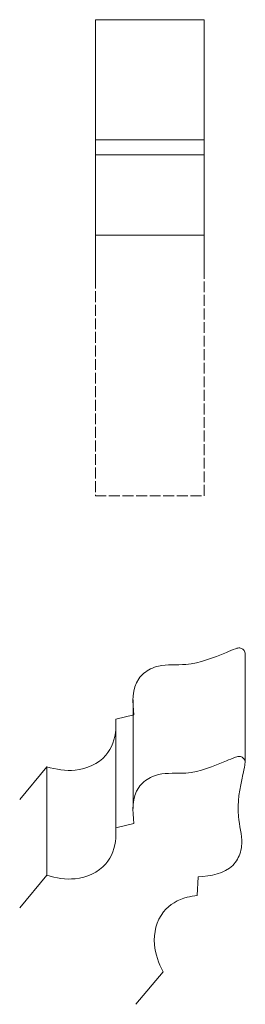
# Model space of a CAD drawing. Header units: millimetres. Extents: x -37887 to 94344, y -69777 to 116976.
# Tile 21 of 205: x 7687 to 7811, y 18983 to 19527. Entities that reach past the tile are written whole.
import ezdxf

# ---------------------------------------------------------------- set-up
doc = ezdxf.new("R2010")
doc.units = ezdxf.units.MM
doc.linetypes.add('ACAD_ISO02W100', pattern=[15, 12, -3])
doc.layers.add('01_inwentaryzacja', color=8, linetype='Continuous', lineweight=9)

msp = doc.modelspace()

# ---------------------------------------------------------------- linework, layer by layer
at = {"layer": '01_inwentaryzacja'}
for p, q in [((7728.68, 19526.82), (7788.68, 19526.82)), ((7728.68, 19526.82), (7728.68, 19384.2)), ((7788.68, 19526.82), (7788.68, 19384.2)), ((7728.68, 19460.37), (7788.68, 19460.37)), ((7728.68, 19452.15), (7788.68, 19452.15)), ((7728.68, 19407.63), (7788.68, 19407.63)), ((7811.29, 19116.71), (7811.29, 19176.71)), ((7749.44, 19090.88), (7749.44, 19150.88)), ((7749.93, 19142.53), (7739.91, 19140.16)), ((7739.91, 19080.16), (7739.91, 19140.16)), ((7701.89, 19113.88), (7686.92, 19095.86)), ((7701.89, 19053.88), (7701.89, 19113.88)), ((7749.93, 19082.53), (7739.91, 19080.16)), ((7701.89, 19053.88), (7686.92, 19035.86)), ((7785.41, 19053.03), (7784.92, 19042.74)), ((7766.01, 19000.57), (7751.03, 18982.56))]:
    msp.add_line(p, q, dxfattribs=at)
at = {"layer": '01_inwentaryzacja', "linetype": 'ACAD_ISO02W100', "ltscale": 0.5}
for p, q in [((7728.68, 19384.2), (7728.68, 19263.66)), ((7788.68, 19263.66), (7788.68, 19384.2)), ((7728.68, 19263.66), (7788.68, 19263.66))]:
    msp.add_line(p, q, dxfattribs=at)
at = {"layer": '01_inwentaryzacja'}
for points, knots in [([(7810.15, 19178.88), (7809.58, 19179.19), (7808.3, 19179.91), (7805.01, 19178.78), (7795.66, 19174.89), (7781.56, 19169.01), (7766.79, 19170.86), (7757.83, 19167.71), (7748.76, 19160.22), (7749.12, 19149.43), (7749.93, 19142.53)], [0, 0, 0, 0, 1.879765, 4.244662, 9.744544, 33.086272, 48.201506, 52.941576, 61.357863, 81.485076, 81.485076, 81.485076, 81.485076]), ([(7810.15, 19178.88), (7810.57, 19178.37), (7811.29, 19177.5), (7811.33, 19176.43), (7811.29, 19175.96)], [0, 0, 0, 0, 1.879765, 3.243818, 3.243818, 3.243818, 3.243818]), ([(7739.91, 19140.16), (7739.98, 19138.27), (7740.27, 19131.29), (7735.48, 19117.73), (7718.5, 19110.22), (7706.98, 19112.42), (7701.89, 19113.88)], [0, 0, 0, 0, 5.685648, 21.007332, 39.714233, 55.512775, 55.512775, 55.512775, 55.512775]), ([(7810.15, 19118.88), (7809.58, 19119.19), (7808.3, 19119.91), (7805.01, 19118.78), (7795.66, 19114.89), (7781.56, 19109.01), (7766.79, 19110.86), (7757.83, 19107.71), (7748.76, 19100.22), (7749.12, 19089.43), (7749.93, 19082.53)], [0, 0, 0, 0, 1.879765, 4.244662, 9.744544, 33.086272, 48.201506, 52.941576, 61.357863, 81.485076, 81.485076, 81.485076, 81.485076]), ([(7810.15, 19118.88), (7810.57, 19118.37), (7811.51, 19117.24), (7811, 19113.8), (7808.88, 19103.9), (7805.68, 19088.96), (7810.19, 19074.78), (7808.72, 19065.39), (7803.02, 19055.11), (7792.34, 19053.49), (7785.41, 19053.03)], [0, 0, 0, 0, 1.879765, 4.244662, 9.744544, 33.086272, 48.201506, 52.941576, 61.357863, 81.485076, 81.485076, 81.485076, 81.485076]), ([(7739.91, 19080.16), (7739.98, 19078.27), (7740.27, 19071.29), (7735.48, 19057.73), (7718.5, 19050.22), (7706.98, 19052.42), (7701.89, 19053.88)], [0, 0, 0, 0, 5.685648, 21.007332, 39.714233, 55.512775, 55.512775, 55.512775, 55.512775]), ([(7784.92, 19042.74), (7783.04, 19042.47), (7776.12, 19041.48), (7763.67, 19034.29), (7759.38, 19016.23), (7763.64, 19005.3), (7766.01, 19000.57)], [0, 0, 0, 0, 5.685648, 21.007332, 39.714233, 55.512775, 55.512775, 55.512775, 55.512775])]:
    msp.add_open_spline(points, degree=3, knots=knots, dxfattribs=at)

doc.saveas('drawing.dxf')
